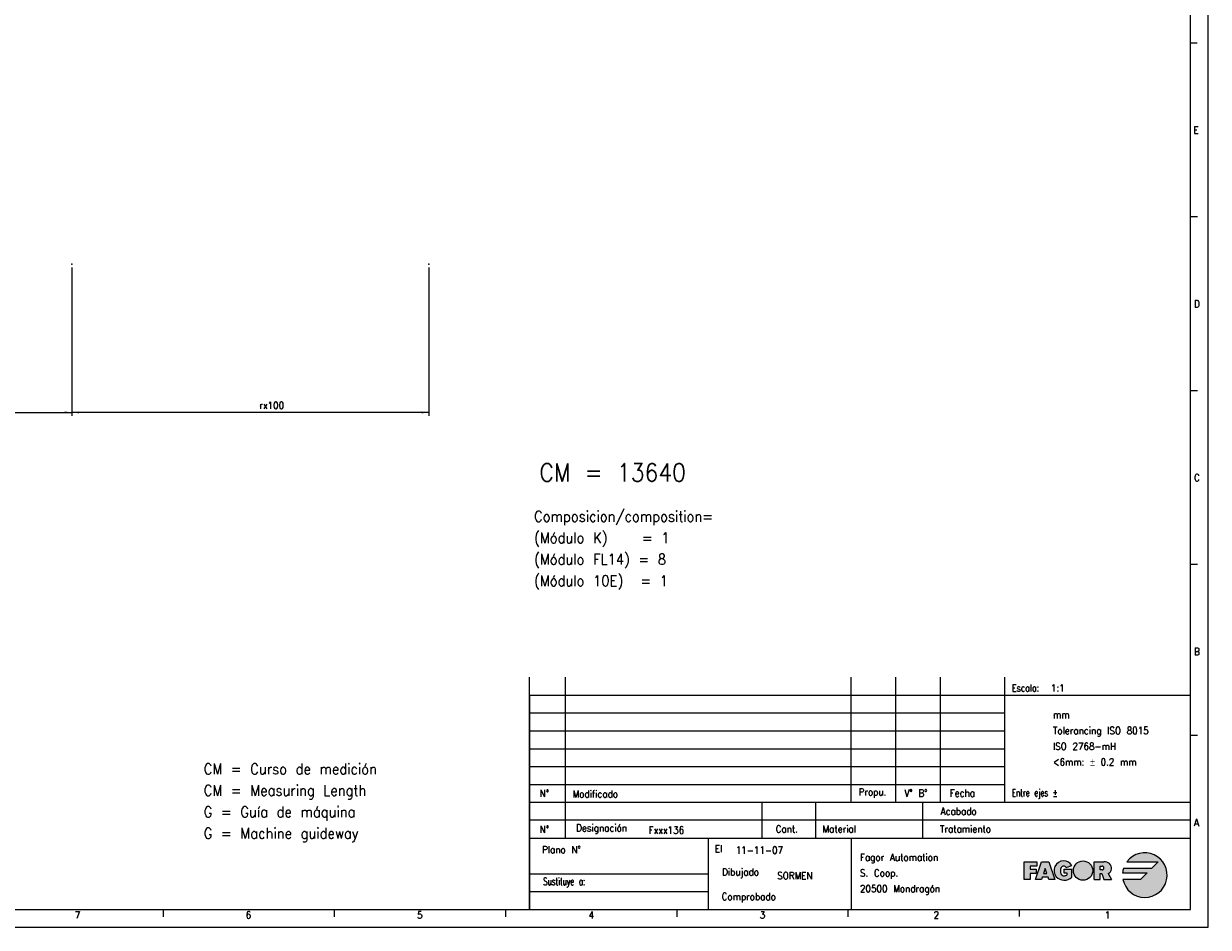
# Model space of a CAD drawing. Header units: inches. Extents: x -381 to 14628, y -418 to 176.
# Tile 10 of 36: x 127 to 459, y -418 to -165. Entities that reach past the tile are written whole.
import ezdxf

# ---------------------------------------------------------------- set-up
doc = ezdxf.new("R2010")
doc.units = ezdxf.units.IN
doc.layers.add('1', color=7, linetype='Continuous')
doc.styles.add('CONVERTER_12', font='txt.shx', dxfattribs={"width": 0.9})
doc.styles.add('CONVERTER_13', font='txt.shx', dxfattribs={"width": 0.81})
doc.styles.add('CONVERTER_14', font='txt.shx', dxfattribs={"width": 0.72})
doc.dimstyles.new('ME10_DIM_52', dxfattribs={"dimtxt": 2, "dimasz": 2, "dimexe": 1, "dimexo": 1, "dimgap": 1, "dimtad": 1, "dimdsep": 46, "dimtxsty": 'CONVERTER_12', "dimsah": 1, "dimcen": 0.09, "dimclrd": 2, "dimclre": 2, "dimclrt": 2, "dimadec": 0, "dimazin": 0, "dimtfac": 1, "dimtdec": 4, "dimtix": 1, "dimtmove": 0, "dimatfit": 3, "dimfxl": 1, "dimtolj": 1, "dimtzin": 0, "dimarcsym": 0})
doc.dimstyles.new('ME10_DIM_53', dxfattribs={"dimtxt": 2, "dimasz": 2, "dimexe": 1, "dimexo": 1, "dimgap": 1, "dimtad": 1, "dimdsep": 46, "dimtxsty": 'CONVERTER_12', "dimsah": 1, "dimcen": 0.09, "dimclrd": 2, "dimclre": 2, "dimclrt": 2, "dimadec": 0, "dimazin": 0, "dimtfac": 1, "dimtdec": 4, "dimtix": 1, "dimtmove": 0, "dimatfit": 3, "dimfxl": 1, "dimtolj": 1, "dimtzin": 0, "dimarcsym": 0})

# ---------------------------------------------------------------- blocks, each defined once
blk = doc.blocks.new('Alzado1__71', base_point=(-7.61971641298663, -226.9593064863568))
at = {"layer": '1', "color": 7}
blk.add_point((240.680731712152, -232.6909571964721), dxfattribs=at)
blk = doc.blocks.new('1__74', base_point=(-72.84170063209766, -239.5242131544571))
blk.add_blockref('Alzado1__71', (-7.61971641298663, -226.9593064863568))
blk = doc.blocks.new('*D131')
at = {"layer": '1', "color": 2, "linetype": 'Continuous'}
for p, q in [((140.680731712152, -233.6909571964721), (140.680731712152, -275.2266028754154)), ((240.680731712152, -233.6909571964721), (240.680731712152, -275.2266028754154)), ((240.680731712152, -274.2266028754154), (140.680731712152, -274.2266028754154))]:
    blk.add_line(p, q, dxfattribs=at)
at = {"layer": '1', "color": 2}
for points in [[(142.680731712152, -273.9632978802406), (142.680731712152, -274.4899078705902), (140.680731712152, -274.2266028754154)], [(238.680731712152, -274.4899078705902), (238.680731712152, -273.9632978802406), (240.680731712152, -274.2266028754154)]]:
    blk.add_solid(points, dxfattribs=at)
at = {"layer": '1', "color": 2, "insert": (193.1950855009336, -273.2266108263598), "char_height": 2, "attachment_point": 7, "rotation": 0.00013888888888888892, "line_spacing_factor": 0.60024009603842, "style": 'CONVERTER_12'}
blk.add_mtext('\\C2;rx\\C2;100', dxfattribs=at)
blk = doc.blocks.new('*D132')
at = {"layer": '1', "color": 2, "linetype": 'Continuous'}
for p, q in [((40.68073171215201, -233.6909571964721), (40.68073171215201, -275.2266028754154)), ((140.680731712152, -233.6909571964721), (140.680731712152, -275.2266028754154)), ((40.68073171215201, -274.2266028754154), (140.680731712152, -274.2266028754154))]:
    blk.add_line(p, q, dxfattribs=at)
at = {"layer": '1', "color": 2}
for points in [[(42.68073171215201, -273.9632978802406), (42.68073171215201, -274.4899078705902), (40.68073171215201, -274.2266028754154)], [(138.680731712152, -274.4899078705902), (138.680731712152, -273.9632978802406), (140.680731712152, -274.2266028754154)]]:
    blk.add_solid(points, dxfattribs=at)
at = {"layer": '1', "color": 2, "insert": (93.1791434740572, -273.2266028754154), "char_height": 2, "attachment_point": 7, "rotation": 0.00013888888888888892, "line_spacing_factor": 0.60024009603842, "style": 'CONVERTER_12'}
blk.add_mtext('100', dxfattribs=at)
blk = doc.blocks.new('1__75', base_point=(310, -313.5))
at = {"layer": '1', "color": 2, "insert": (270.1, -323.85), "char_height": 3, "attachment_point": 7, "line_spacing_factor": 1.20048019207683, "style": 'CONVERTER_12'}
blk.add_mtext('Composicion/composition=\\P(Módulo K)    = 1\\P(Módulo FL14) = 8\\P(Módulo 10E)  = 1', dxfattribs=at)
blk = doc.blocks.new('Pegar2', base_point=(310, -313.5))
at = {"layer": '1'}
blk.add_blockref('1__75', (310, -313.5), dxfattribs=at)
blk = doc.blocks.new('1__76', base_point=(310, -313.5))
blk.add_blockref('Pegar2', (310, -313.5))
blk = doc.blocks.new('Pegar3', base_point=(310, -313.5))
at = {"layer": '1'}
blk.add_blockref('1__76', (310, -313.5), dxfattribs=at)
blk = doc.blocks.new('1__77', base_point=(310, -313.5))
blk.add_blockref('Pegar3', (310, -313.5))
blk = doc.blocks.new('Pegar4', base_point=(310, -313.5))
at = {"layer": '1'}
blk.add_blockref('1__77', (310, -313.5), dxfattribs=at)
blk = doc.blocks.new('tolerancias', base_point=(401.8687695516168, -383.3796663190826))
at = {"layer": '1', "color": 7}
blk.add_point((401.8687695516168, -383.3796663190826), dxfattribs=at)
blk = doc.blocks.new('Marco_a1', base_point=(38.86876955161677, -121.3796663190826))
at = {"layer": '1', "linetype": 'Continuous'}
h = blk.add_hatch(color=2, dxfattribs=at)
edge = h.paths.add_edge_path()
edge.add_line((442.9654292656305, -401.8802611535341), (435.1283092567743, -401.8802611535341))
edge.add_arc((441.0904292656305, -403.7552611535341), 6.250000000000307, 162.5423968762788, 174.2608295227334)
edge.add_line((434.871757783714, -403.1302611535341), (441.7154292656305, -403.1302611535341))
edge.add_line((441.7154292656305, -403.1302611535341), (439.8404292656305, -405.0052611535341))
edge.add_line((439.8404292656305, -405.0052611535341), (434.9667049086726, -405.0052611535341))
edge.add_arc((441.0904292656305, -403.7552611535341), 6.249999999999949, 191.5369590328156, 503.130102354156)
edge.add_line((436.0904292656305, -400.0052611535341), (444.8404292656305, -400.0052611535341))
edge.add_line((444.8404292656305, -400.0052611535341), (442.9654292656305, -401.8802611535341))
blk.add_hatch(color=2, dxfattribs=at).paths.add_polyline_path([(410.8820959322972, -400.0052611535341), (410.8820959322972, -401.2552611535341), (409.0070959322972, -401.2552611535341), (409.0070959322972, -402.0885944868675), (410.6737625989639, -402.0885944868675), (410.6737625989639, -402.9219278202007), (410.6737625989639, -403.3385944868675), (409.0070959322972, -403.3385944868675), (409.0070959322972, -405.0052611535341), (407.3404292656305, -405.0052611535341), (407.3404292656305, -400.0052611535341)])
h = blk.add_hatch(color=2, dxfattribs=at)
h.paths.add_polyline_path([(415.8820959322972, -405.0052611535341), (414.2154292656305, -405.0052611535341), (414.0070959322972, -404.3802611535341), (412.3404292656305, -404.3802611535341), (412.1320959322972, -405.0052611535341), (410.4654292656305, -405.0052611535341), (412.1320959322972, -400.0052611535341), (414.2154292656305, -400.0052611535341)])
h.paths.add_polyline_path([(412.6876514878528, -403.3385944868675), (413.659873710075, -403.3385944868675), (413.1737625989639, -401.8802611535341)], flags=16)
h = blk.add_hatch(color=2, dxfattribs=at)
edge = h.paths.add_edge_path()
edge.add_arc((418.5607714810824, -402.1093216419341), 3.104272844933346, 223.1289646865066, 312.98327026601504, ccw=False)
edge.add_arc((418.3820959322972, -402.5052611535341), 2.708333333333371, 90, 219.5977388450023, ccw=False)
edge.add_arc((418.3820959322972, -402.5052611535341), 2.708333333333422, 32.578970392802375, 90, ccw=False)
edge.add_line((420.6642732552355, -401.0469278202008), (419.1072386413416, -401.6719278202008))
edge.add_arc((418.3831829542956, -402.0885978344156), 0.8353864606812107, 29.91899816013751, 150.0810018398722)
edge.add_arc((419.6355508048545, -402.6094278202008), 2.187499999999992, 154.6230664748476, 202.6198649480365)
edge.add_arc((418.3855508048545, -403.1302611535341), 0.833333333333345, 202.6198649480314, 270)
edge.add_arc((418.3855508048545, -402.1927611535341), 1.770833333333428, 270, 298.072486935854)
edge.add_line((419.2188841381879, -403.7552611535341), (419.2188841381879, -403.1302611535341))
edge.add_line((419.2188841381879, -403.1302611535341), (418.3855508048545, -403.1302611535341))
edge.add_line((418.3855508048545, -403.1302611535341), (418.3855508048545, -402.0885944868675))
edge.add_line((418.3855508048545, -402.0885944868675), (420.6772174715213, -402.0885944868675))
edge.add_line((420.6772174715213, -402.0885944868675), (420.6772174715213, -404.3802611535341))
h = blk.add_hatch(color=2, dxfattribs=at)
edge = h.paths.add_edge_path()
edge.add_arc((423.7985893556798, -402.5052611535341), 2.708333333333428, 0, 360)
h = blk.add_hatch(color=2, dxfattribs=at)
edge = h.paths.add_edge_path()
edge.add_line((428.6081406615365, -400.0052611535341), (426.9414739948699, -400.0052611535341))
edge.add_line((426.9414739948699, -400.0052611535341), (426.9414739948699, -405.0052611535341))
edge.add_line((426.9414739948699, -405.0052611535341), (428.6081406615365, -405.0052611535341))
edge.add_line((428.6081406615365, -405.0052611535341), (428.6081406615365, -403.3385944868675))
edge.add_line((428.6081406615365, -403.3385944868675), (429.0248073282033, -403.3385944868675))
edge.add_line((429.0248073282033, -403.3385944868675), (429.6498073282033, -405.0052611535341))
edge.add_line((429.6498073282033, -405.0052611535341), (431.7315329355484, -405.0052611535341))
edge.add_line((431.7315329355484, -405.0052611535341), (430.8049584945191, -403.3385944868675))
edge.add_arc((430.1555290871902, -401.8289445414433), 1.643411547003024, 293.2766705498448, 410.7613098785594)
edge.add_arc((429.6498073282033, -402.4481664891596), 2.442905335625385, 50.76130987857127, 90)
edge.add_line((429.6498073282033, -400.0052611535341), (428.6081406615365, -400.0052611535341))
edge = h.paths.add_edge_path(flags=16)
edge.add_line((429.1289739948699, -402.2969278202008), (428.6081406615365, -402.2969278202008))
edge.add_line((428.6081406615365, -402.2969278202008), (428.6081406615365, -401.2552611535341))
edge.add_line((428.6081406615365, -401.2552611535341), (429.1289739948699, -401.2552611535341))
edge.add_arc((429.1289739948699, -401.7760944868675), 0.5208333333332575, -90, 90, ccw=False)
at = {"layer": '1', "color": 2, "linetype": 'Continuous'}
for p, q in [((458.8687695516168, -418.3796663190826), (458.8687695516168, 175.6203336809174)), ((455.7169153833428, -170.8463329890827), (453.7169153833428, -170.8463329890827)), ((455.8687695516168, -219.5129996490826), (453.8687695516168, -219.5129996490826)), ((455.8687695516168, -268.1796663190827), (453.8687695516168, -268.1796663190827)), ((455.8687695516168, -316.8463329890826), (453.8687695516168, -316.8463329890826)), ((268.8687695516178, -353.3796663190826), (453.8687695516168, -353.3796663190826)), ((268.8687695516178, -358.3796663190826), (401.8687695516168, -358.3796663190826)), ((268.8687695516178, -363.3796663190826), (401.8687695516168, -363.3796663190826)), ((455.8687695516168, -364.7129996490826), (453.8687695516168, -364.7129996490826)), ((268.8687695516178, -368.3796663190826), (401.8687695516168, -368.3796663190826)), ((268.8687695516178, -373.3796663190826), (401.8687695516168, -373.3796663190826)), ((268.8687695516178, -378.3796663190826), (401.8687695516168, -378.3796663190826)), ((453.8687695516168, -388.3796663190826), (268.8687695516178, -388.3796663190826)), ((407.3404292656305, -405.0052611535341), (407.3404292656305, -400.0052611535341)), ((407.3404292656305, -400.0052611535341), (410.8820959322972, -400.0052611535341)), ((410.8820959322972, -401.2552611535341), (409.0070959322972, -401.2552611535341)), ((409.0070959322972, -401.2552611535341), (409.0070959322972, -402.0885944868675)), ((410.4654292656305, -405.0052611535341), (412.1320959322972, -400.0052611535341)), ((410.8820959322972, -400.0052611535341), (410.8820959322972, -401.2552611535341)), ((412.1320959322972, -400.0052611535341), (414.2154292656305, -400.0052611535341)), ((414.2154292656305, -400.0052611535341), (415.8820959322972, -405.0052611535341)), ((419.1072386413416, -401.6719278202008), (420.6642732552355, -401.0469278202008)), ((426.9414739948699, -405.0052611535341), (426.9414739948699, -400.0052611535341)), ((426.9414739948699, -400.0052611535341), (428.6081406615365, -400.0052611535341)), ((428.6081406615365, -400.0052611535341), (429.6498073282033, -400.0052611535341)), ((428.6081406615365, -402.2969278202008), (428.6081406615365, -401.2552611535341)), ((428.6081406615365, -401.2552611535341), (429.1289739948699, -401.2552611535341)), ((436.0904292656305, -400.0052611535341), (444.8404292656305, -400.0052611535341)), ((444.8404292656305, -400.0052611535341), (442.9654292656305, -401.8802611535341)), ((409.0070959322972, -402.0885944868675), (410.6737625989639, -402.0885944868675)), ((410.6737625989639, -403.3385944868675), (409.0070959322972, -403.3385944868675)), ((409.0070959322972, -403.3385944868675), (409.0070959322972, -405.0052611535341)), ((410.6737625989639, -402.0885944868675), (410.6737625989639, -402.9219278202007)), ((410.6737625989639, -402.9219278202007), (410.6737625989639, -403.3385944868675)), ((412.3404292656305, -404.3802611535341), (412.1320959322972, -405.0052611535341)), ((414.0070959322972, -404.3802611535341), (412.3404292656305, -404.3802611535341)), ((413.1737625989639, -401.8802611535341), (412.6876514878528, -403.3385944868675)), ((412.6876514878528, -403.3385944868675), (413.659873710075, -403.3385944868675)), ((413.659873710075, -403.3385944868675), (413.1737625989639, -401.8802611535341)), ((414.2154292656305, -405.0052611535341), (414.0070959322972, -404.3802611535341)), ((418.3855508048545, -402.0885944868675), (418.3855508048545, -403.1302611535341)), ((418.3855508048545, -402.0885944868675), (420.6772174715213, -402.0885944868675)), ((418.3855508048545, -403.1302611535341), (419.2188841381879, -403.1302611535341)), ((419.2188841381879, -403.1302611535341), (419.2188841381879, -403.7552611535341)), ((420.6772174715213, -404.3802611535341), (420.6772174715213, -402.0885944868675)), ((429.1289739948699, -402.2969278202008), (428.6081406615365, -402.2969278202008)), ((428.6081406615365, -403.3385944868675), (429.0248073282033, -403.3385944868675)), ((428.6081406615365, -405.0052611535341), (428.6081406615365, -403.3385944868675)), ((429.0248073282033, -403.3385944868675), (429.6498073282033, -405.0052611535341)), ((430.8049584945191, -403.3385944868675), (431.7315329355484, -405.0052611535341)), ((434.871757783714, -403.1302611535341), (441.7154292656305, -403.1302611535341)), ((442.9654292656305, -401.8802611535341), (435.1283092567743, -401.8802611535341)), ((441.7154292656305, -403.1302611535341), (439.8404292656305, -405.0052611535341)), ((409.0070959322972, -405.0052611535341), (407.3404292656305, -405.0052611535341)), ((412.1320959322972, -405.0052611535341), (410.4654292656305, -405.0052611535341)), ((415.8820959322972, -405.0052611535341), (414.2154292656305, -405.0052611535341)), ((426.9414739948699, -405.0052611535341), (428.6081406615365, -405.0052611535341)), ((429.6498073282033, -405.0052611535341), (431.7315329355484, -405.0052611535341)), ((439.8404292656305, -405.0052611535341), (434.9667049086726, -405.0052611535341)), ((268.8687695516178, -408.3796663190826), (318.8687695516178, -408.3796663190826)), ((166.2217107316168, -413.4260551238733), (166.2217107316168, -415.4260551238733)), ((214.1628872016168, -413.4260551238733), (214.1628872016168, -415.4260551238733)), ((262.104063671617, -413.4260551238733), (262.104063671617, -415.4260551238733)), ((310.0452401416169, -413.4260551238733), (310.0452401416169, -415.4260551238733)), ((357.9864166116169, -413.4260551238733), (357.9864166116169, -415.4260551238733)), ((405.9275930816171, -413.3796663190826), (405.9275930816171, -415.3796663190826)), ((-381.1312304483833, -418.3796663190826), (458.8687695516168, -418.3796663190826))]:
    blk.add_line(p, q, dxfattribs=at)
at = {"layer": '1', "color": 7, "linetype": 'Continuous'}
for p, q in [((453.8687695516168, -413.3796663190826), (453.8687695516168, 170.6203336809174)), ((268.8687695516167, -413.3796663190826), (268.8687695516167, -348.3796663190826)), ((278.8687695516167, -393.3796663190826), (278.8687695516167, -348.3796663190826)), ((358.8687695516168, -383.3796663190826), (358.8687695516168, -348.3796663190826)), ((371.3687695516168, -383.3796663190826), (371.3687695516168, -348.3796663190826)), ((383.8687695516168, -383.3796663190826), (383.8687695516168, -348.3796663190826)), ((401.8687695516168, -383.3796663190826), (401.8687695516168, -348.3796663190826)), ((268.8687695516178, -383.3796663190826), (453.8687695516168, -383.3796663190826)), ((333.8687695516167, -383.3796663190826), (333.8687695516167, -393.3796663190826)), ((348.8687695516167, -383.3796663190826), (348.8687695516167, -393.3796663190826)), ((378.8687695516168, -383.3796663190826), (378.8687695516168, -393.3796663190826)), ((268.8687695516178, -393.3796663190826), (453.8687695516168, -393.3796663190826)), ((318.8687695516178, -393.3796663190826), (318.8687695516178, -403.3796663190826)), ((358.8687695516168, -393.3796663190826), (358.8687695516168, -413.3796663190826)), ((268.8687695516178, -403.3796663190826), (318.8687695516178, -403.3796663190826)), ((318.8687695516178, -403.3796663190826), (318.8687695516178, -408.3796663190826)), ((318.8687695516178, -408.3796663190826), (318.8687695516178, -413.3796663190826)), ((-361.1312304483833, -413.3796663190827), (453.8687695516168, -413.3796663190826))]:
    blk.add_line(p, q, dxfattribs=at)
at = {"layer": '1', "color": 6, "linetype": 'Continuous'}
blk.add_line((268.8687695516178, -353.6147022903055), (268.8687695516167, -413.6147022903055), dxfattribs=at)
at = {"layer": '1', "color": 2, "linetype": 'Continuous'}
blk.add_circle((423.7985893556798, -402.5052611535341), 2.708333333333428, dxfattribs=at)
for centre, radius, start, end in [((441.0904292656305, -403.7552611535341), 6.249999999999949, 191.5369590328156, 143.130102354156), ((418.3820959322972, -402.5052611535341), 2.708333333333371, 90, 219.5977388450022), ((418.3831829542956, -402.0885978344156), 0.8353864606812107, 29.91899816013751, 150.0810018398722), ((418.3820959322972, -402.5052611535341), 2.708333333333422, 32.57897039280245, 90), ((429.1289739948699, -401.7760944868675), 0.5208333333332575, 270, 90), ((429.6498073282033, -402.4481664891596), 2.442905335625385, 50.76130987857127, 90), ((430.1555290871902, -401.8289445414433), 1.643411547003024, 293.2766705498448, 50.7613098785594), ((418.5607714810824, -402.1093216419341), 3.104272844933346, 223.1289646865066, 312.983270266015), ((419.6355508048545, -402.6094278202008), 2.187499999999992, 154.6230664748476, 202.6198649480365), ((418.3855508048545, -403.1302611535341), 0.833333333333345, 202.6198649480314, 270), ((418.3855508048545, -402.1927611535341), 1.770833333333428, 270, 298.072486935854), ((441.0904292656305, -403.7552611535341), 6.250000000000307, 162.5423968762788, 174.2608295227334)]:
    blk.add_arc(centre, radius, start, end, dxfattribs=at)
at = {"layer": '1', "color": 2}
for s, height, style, width, p in [('CM = 13640', 5, 'CONVERTER_12', 0.9, (271.6257590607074, -293.528511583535)), ('Escala:', 2, 'CONVERTER_13', 0.81, (403.8687695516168, -352.3796663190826)), ('El', 2, 'CONVERTER_12', 0.9, (320.7253003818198, -397.3796663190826))]:
    blk.add_text(s, height=height, dxfattribs=dict(at, style=style, width=width)).set_placement(p)
for s, insert, char_height, attachment_point, line_spacing_factor, style in [('E', (454.7169153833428, -195.1796663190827), 2, 4, 1.20048019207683, 'CONVERTER_12'), ('D', (454.8687695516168, -243.8463329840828), 2, 4, 1.20048019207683, 'CONVERTER_12'), ('C', (454.8687695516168, -292.5129996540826), 2, 4, 1.20048019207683, 'CONVERTER_12'), ('B', (454.8687695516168, -341.1796663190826), 2, 4, 1.20048019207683, 'CONVERTER_12'), ('mm\\PTolerancing ISO 8015\\PISO 2768-mH\\P<6mm: {\\Fgdt;`} 0.2 mm', (415.3801489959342, -365.498247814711), 2, 4, 1.32052821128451, 'CONVERTER_12'), ('CM = Curso de medición\\PCM = Measuring Length\\PG = Guía de máquina\\PG = Machine guideway', (177.6157323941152, -394.5604684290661), 3, 7, 1.20048019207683, 'CONVERTER_12'), ('N°', (272.990225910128, -380.8796663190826), 2, 5, 1.32052821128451, 'CONVERTER_12'), ('Modificado', (280.8954422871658, -381.0480826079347), 2, 4, 1.32052821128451, 'CONVERTER_12'), ('Propu.', (360.9564625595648, -380.8119144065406), 2, 4, 1.32052821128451, 'CONVERTER_12'), ('V° B°', (373.7932646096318, -380.8119144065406), 2, 4, 1.20048019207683, 'CONVERTER_12'), ('Fecha', (386.4626283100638, -380.8119144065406), 2, 4, 1.32052821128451, 'CONVERTER_12'), ('Entre ejes ±', (403.8687695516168, -382.3796663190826), 2, 7, 1.32052821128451, 'CONVERTER_14'), ('Acabado', (394.0347511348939, -385.8796663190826), 2, 6, 1.32052821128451, 'CONVERTER_12'), ('A', (454.8687695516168, -389.0463329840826), 2, 4, 1.20048019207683, 'CONVERTER_12'), ('N°', (272.990225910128, -390.9564089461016), 2, 5, 1.32052821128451, 'CONVERTER_12'), ('Designación', (281.8687695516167, -390.8796663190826), 2, 4, 1.32052821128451, 'CONVERTER_12'), ('Cant.', (340.8687695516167, -390.8796663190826), 2, 5, 1.32052821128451, 'CONVERTER_12'), ('Material', (350.8687695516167, -390.8796663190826), 2, 4, 1.32052821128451, 'CONVERTER_12'), ('Tratamiento', (398.0347511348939, -390.8796663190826), 2, 6, 1.32052821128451, 'CONVERTER_12'), ('Plano N°', (283.2007075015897, -396.6351838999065), 2, 6, 1.32052821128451, 'CONVERTER_12'), ('Fagor Automation\\PS. Coop.\\P20500 Mondragón', (361.3421985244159, -403.5150845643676), 2, 4, 1.32052821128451, 'CONVERTER_12'), ('Sustituye a:', (284.4291902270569, -405.8796663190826), 2, 6, 1.32052821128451, 'CONVERTER_14'), ('Dibujado', (333.0886147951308, -403.2478935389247), 2, 6, 1.32052821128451, 'CONVERTER_12'), ('Comprobado', (337.8119788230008, -410.0967713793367), 2, 6, 1.32052821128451, 'CONVERTER_12'), ('7', (141.5259386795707, -414.9260551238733), 2, 4, 1.20048019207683, 'CONVERTER_12'), ('6', (189.3791898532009, -414.9260551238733), 2, 4, 1.20048019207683, 'CONVERTER_12'), ('5', (237.3529070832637, -414.9260551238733), 2, 4, 1.20048019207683, 'CONVERTER_12'), ('4', (285.3640039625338, -414.9260551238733), 2, 4, 1.20048019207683, 'CONVERTER_12'), ('3', (333.2920379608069, -414.9260551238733), 2, 4, 1.20048019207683, 'CONVERTER_12'), ('2', (381.9570048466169, -414.9260551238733), 2, 4, 1.20048019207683, 'CONVERTER_12'), ('1', (429.8981813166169, -414.9260551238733), 2, 4, 1.20048019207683, 'CONVERTER_12')]:
    blk.add_mtext(s, dxfattribs=dict(at, insert=insert, char_height=char_height, attachment_point=attachment_point, line_spacing_factor=line_spacing_factor, style=style))
blk = doc.blocks.new('Top', base_point=(38.86876955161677, -121.3796663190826))
blk.add_blockref('Marco_a1', (38.86876955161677, -121.3796663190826))
blk = doc.blocks.new('_dummy_frame', base_point=(-381.1312304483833, -418.3796663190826))
blk.add_blockref('Top', (38.86876955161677, -121.3796663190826))
at = {"layer": '1'}
blk.add_blockref('tolerancias', (401.8687695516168, -383.3796663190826), dxfattribs=at)
blk = doc.blocks.new('Pegar5', base_point=(-114.2417006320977, -514.4042131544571))
at = {"layer": '1', "color": 7}
blk.add_point((140.680731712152, -232.6909571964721), dxfattribs=at)
at = {"layer": '1'}
blk.add_blockref('1__74', (-72.84170063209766, -239.5242131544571), dxfattribs=at)
dim = blk.add_aligned_dim(p1=(140.680731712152, -232.6909571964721), p2=(40.68073171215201, -232.6909571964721), distance=41.53564567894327, dimstyle='ME10_DIM_53', dxfattribs=at)
dim.commit()
dim.dimension.update_dxf_attribs({"geometry": '*D132', "text_midpoint": (95.2791434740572, -272.2266028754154), "text_rotation": 0.00013888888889})
dim = blk.add_aligned_dim(p1=(140.680731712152, -232.6909571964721), p2=(240.680731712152, -232.6909571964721), distance=-41.53564567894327, dimstyle='ME10_DIM_52', override={"dimpost": 'rx<>'}, dxfattribs=at)
dim.commit()
dim.dimension.update_dxf_attribs({"geometry": '*D131', "text_midpoint": (196.850085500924, -272.2266028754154), "text_rotation": 0.00013888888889})

msp = doc.modelspace()

# ---------------------------------------------------------------- block references
for name, p in [('Pegar5', (-114.2417006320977, -514.4042131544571)), ('Pegar4', (310, -313.5))]:
    msp.add_blockref(name, p)
at = {"layer": '1'}
msp.add_blockref('_dummy_frame', (-381.1312304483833, -418.3796663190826), dxfattribs=at)

# ---------------------------------------------------------------- texts
at = {"layer": '1', "color": 2, "style": 'CONVERTER_12', "width": 0.9}
for s, p in [('1:1', (414.79988074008, -352.3796663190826)), ('Fxxx136', (302.170958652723, -392.1796663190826)), ('11-11-07', (326.554978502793, -397.792656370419)), ('SORMEN', (338.184280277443, -404.920292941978))]:
    msp.add_text(s, height=2, dxfattribs=at).set_placement(p)

doc.saveas('drawing.dxf')
